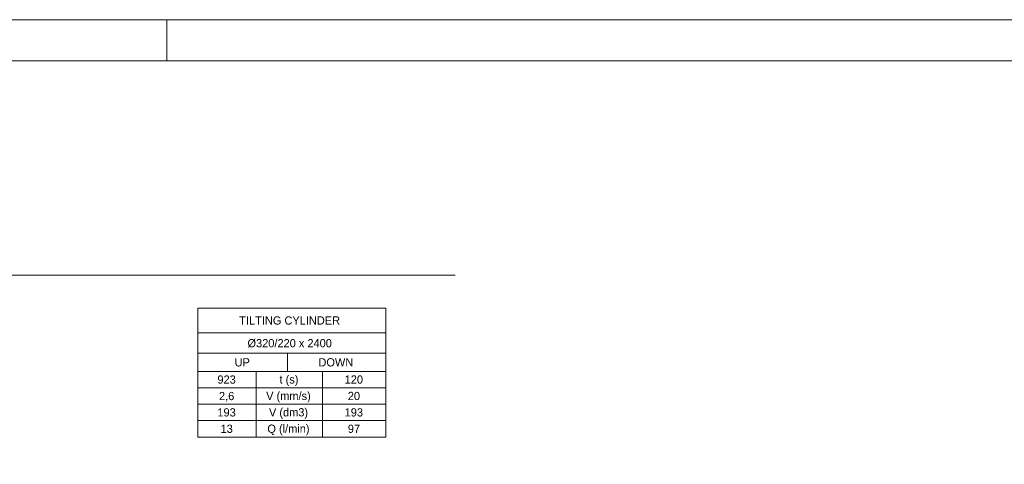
# Model space of a CAD drawing. Header units: millimetres. Extents: x 0 to 203, y 0 to 47.
# Tile 83 of 196: x 14.73 to 24.16, y 42.52 to 46.77. Entities that reach past the tile are written whole.
import ezdxf

# ---------------------------------------------------------------- set-up
doc = ezdxf.new("R2010")
doc.units = ezdxf.units.MM
doc.layers.add('PDF_Geomertry', color=7, linetype='Continuous')
doc.layers.add('PDF_Text', color=7, linetype='Continuous')
doc.styles.add('PDF Arial', font='txt')
doc.styles.add('PDF Arial Bold', font='txt')

msp = doc.modelspace()

# ---------------------------------------------------------------- linework, layer by layer
at = {"layer": 'PDF_Geomertry', "lineweight": 15}
for points in [[(0.0007, 0.0035), (66.2187, 0.0035), (66.2187, 46.7735), (0.0007, 46.7735), (0.0007, 0.0035)], [(1.9696, 0.3971), (65.8251, 0.3971), (65.8251, 46.3799), (1.9696, 46.3799), (1.9696, 0.3971)], [(16.439, 42.779), (18.239, 42.779), (18.239, 44.0132), (16.439, 44.0132), (16.439, 42.779)]]:
    msp.add_lwpolyline(points, close=True, dxfattribs=at)
for points in [[(16.1418, 46.7735), (16.1418, 46.3799)], [(4.3215, 44.3271), (18.9029, 44.3271)], [(16.439, 43.7771), (18.239, 43.7771)], [(16.439, 43.5804), (18.239, 43.5804)], [(16.439, 43.4076), (17.296, 43.4076), (17.296, 43.5804)], [(16.439, 43.2507), (16.9974, 43.2507), (16.9974, 43.4076)], [(16.439, 43.0937), (16.9974, 43.0937), (16.9974, 43.2507), (17.6335, 43.2507), (17.6335, 43.4076)], [(17.296, 43.4076), (18.239, 43.4076)], [(16.439, 42.936), (16.9974, 42.936), (16.9974, 43.0937), (17.6335, 43.0937), (17.6335, 43.2507), (18.239, 43.2507)], [(16.9974, 42.779), (16.9974, 42.936), (17.6335, 42.936), (17.6335, 43.0937), (18.239, 43.0937)], [(17.6335, 42.779), (17.6335, 42.936), (18.239, 42.936)]]:
    msp.add_lwpolyline(points, dxfattribs=at)

# ---------------------------------------------------------------- texts
at = {"layer": 'PDF_Text', "char_height": 0.07874, "attachment_point": 7}
for s, insert, style in [('TILTING CYLINDER', (16.8354, 43.8541), 'PDF Arial'), ('Ø320/220 x 2400', (16.9146, 43.6347), 'PDF Arial Bold'), ('UP', (16.791, 43.4535), 'PDF Arial'), ('DOWN', (17.5938, 43.4535), 'PDF Arial'), ('923', (16.6265, 43.2887), 'PDF Arial'), ('t (s)', (17.221, 43.267), 'PDF Arial'), ('120', (17.8446, 43.2888), 'PDF Arial'), ('2,6', (16.6418, 43.1171), 'PDF Arial'), ('V (mm/s)', (17.0932, 43.1095), 'PDF Arial'), ('20', (17.8751, 43.1313), 'PDF Arial'), ('193', (16.6265, 42.9743), 'PDF Arial'), ('193', (17.8446, 42.9743), 'PDF Arial'), ('V (dm3)', (17.1201, 42.9525), 'PDF Arial'), ('13', (16.6571, 42.8174), 'PDF Arial'), ('Q (l/min)', (17.1049, 42.7956), 'PDF Arial'), ('97', (17.8751, 42.8174), 'PDF Arial')]:
    msp.add_mtext(s, dxfattribs=dict(at, insert=insert, style=style))

doc.saveas('drawing.dxf')
